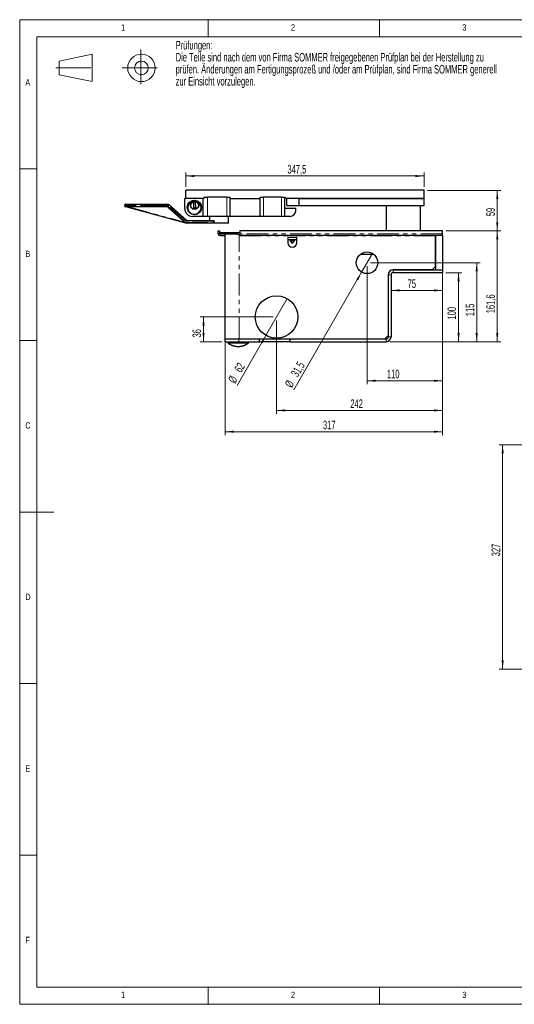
# Model space of a CAD drawing. Header units: millimetres. Extents: x 25 to 2116, y 25 to 1460.
# Tile 1 of 5: x 25 to 747, y 25 to 1460. Entities that reach past the tile are written whole.
import ezdxf

# ---------------------------------------------------------------- set-up
doc = ezdxf.new("R2010")
doc.units = ezdxf.units.MM
doc.header["$LTSCALE"] = 5
doc.linetypes.add('CENTERX2', pattern=[20.32, 12.7, -2.54, 2.54, -2.54])
doc.linetypes.add('PHANTOM', pattern=[12.7, 6.35, -1.27, 1.27, -1.27, 1.27, -1.27])
doc.styles.add('SLDTEXTSTYLE0', font='TXT', dxfattribs={"width": 0.75})
doc.styles.add('SLDTEXTSTYLE1', font='TXT', dxfattribs={"width": 0.605})
doc.dimstyles.new('SLDDIMSTYLE0', dxfattribs={"dimtxt": 12.5, "dimasz": 12.5, "dimexe": 0, "dimexo": 0.0625, "dimgap": 3.125, "dimtad": 1, "dimdec": 1, "dimrnd": 1e-09, "dimzin": 12, "dimdsep": 46, "dimtxsty": 'SLDTEXTSTYLE1', "dimsah": 1, "dimcen": 0.09, "dimadec": 0, "dimazin": 3, "dimtfac": 1, "dimtdec": 1, "dimtofl": 0, "dimtmove": 0, "dimatfit": 3, "dimfxl": 1, "dimfrac": 2, "dimtolj": 1, "dimtzin": 12, "dimarcsym": 0})
doc.dimstyles.new('SLDDIMSTYLE1', dxfattribs={"dimtxt": 12.5, "dimasz": 12.5, "dimexe": 0, "dimexo": 0.0625, "dimgap": 3.125, "dimtad": 1, "dimrnd": 1e-09, "dimzin": 12, "dimdsep": 46, "dimtxsty": 'SLDTEXTSTYLE1', "dimsah": 1, "dimcen": 0.09, "dimadec": 0, "dimazin": 3, "dimtfac": 1, "dimtofl": 0, "dimtmove": 0, "dimatfit": 3, "dimfxl": 1, "dimfrac": 2, "dimtolj": 1, "dimtzin": 12, "dimarcsym": 0})
doc.dimstyles.new('SLDDIMSTYLE2', dxfattribs={"dimtxt": 12.5, "dimasz": 12.5, "dimexe": 0, "dimexo": 0.0625, "dimgap": 3.125, "dimtad": 1, "dimrnd": 1e-09, "dimzin": 12, "dimdsep": 46, "dimtxsty": 'SLDTEXTSTYLE1', "dimblk1": 'NONE', "dimsah": 1, "dimcen": 0, "dimadec": 0, "dimazin": 3, "dimtfac": 1, "dimtmove": 0, "dimatfit": 3, "dimldrblk": 'NONE', "dimfxl": 1, "dimfrac": 2, "dimtolj": 1, "dimtzin": 12, "dimarcsym": 0})

# ---------------------------------------------------------------- blocks, each defined once
blk = doc.blocks.new('Block5')
at = {"color": 7, "linetype": 'CENTERX2', "lineweight": 18}
for p, q in [((-51.2, 20.1), (-51.2, -48.5)), ((-205.9, -13.6), (-130.8, -13.6)), ((-84.9, -13.6), (-17.5, -13.6))]:
    blk.add_line(p, q, dxfattribs=at)
at = {"color": 7, "linetype": 'Continuous', "lineweight": 18}
for p, q in [((-200, -1.1), (-140, 11.4)), ((-140, 11.4), (-140, -38.6)), ((-200, -1.1), (-200, -26.1)), ((-200, -26.1), (-140, -38.6))]:
    blk.add_line(p, q, dxfattribs=at)
for radius in [25, 12.5]:
    blk.add_circle((-50, -13.6), radius, dxfattribs=at)
blk = doc.blocks.new('SW_NOTE_0')
at = {"color": 0, "linetype": 'Continuous', "lineweight": 0, "char_height": 12.5, "attachment_point": 1, "style": 'SLDTEXTSTYLE1'}
for s, insert in [('Prüfungen:', (0, 16.1)), ('Die Teile sind nach dem von Firma SOMMER freigegebenen Prüfplan bei der Herstellung zu', (0, -1.4)), ('prüfen. Änderungen am Fertigungsprozeß und /oder am Prüfplan, sind Firma SOMMER generell', (0, -18.9)), ('zur Einsicht vorzulegen.', (0, -36.4))]:
    blk.add_mtext(s, dxfattribs=dict(at, insert=insert))
blk = doc.blocks.new('_D')
at = {"color": 1, "linetype": 'Continuous', "lineweight": 18}
for p, q in [((646.8, 1091.3), (670.3, 1091.3)), ((665.3, 990.7), (665.3, 1091.3)), ((564.8, 990.7), (670.3, 990.7))]:
    blk.add_line(p, q, dxfattribs=at)
for points in [[(665.3, 1091.3), (663.8, 1078.8), (666.9, 1078.8)], [(665.3, 990.7), (666.9, 1003.2), (663.8, 1003.2)]]:
    blk.add_solid(points, dxfattribs=at)
at = {"color": 1, "linetype": 'Continuous', "lineweight": 18, "insert": (649.2, 1023), "char_height": 12.5, "attachment_point": 1, "rotation": 90, "style": 'SLDTEXTSTYLE1'}
blk.add_mtext('100', dxfattribs=at)
blk = doc.blocks.new('_D_1')
at = {"color": 1, "linetype": 'Continuous', "lineweight": 18}
for p, q in [((641.8, 1090.3), (641.8, 1060.4)), ((566.8, 1065.4), (641.8, 1065.4))]:
    blk.add_line(p, q, dxfattribs=at)
for points in [[(566.8, 1065.4), (579.3, 1063.9), (579.3, 1067)], [(641.8, 1065.4), (629.3, 1067), (629.3, 1063.9)]]:
    blk.add_solid(points, dxfattribs=at)
at = {"color": 1, "linetype": 'Continuous', "lineweight": 18, "insert": (591, 1081.5), "char_height": 12.5, "attachment_point": 1, "style": 'SLDTEXTSTYLE1'}
blk.add_mtext('75', dxfattribs=at)
blk = doc.blocks.new('_D_2')
at = {"color": 1, "linetype": 'Continuous', "lineweight": 18}
for q in [(415.3, 1053.6), (342.2, 927.1)]:
    blk.add_line((384.3, 999.9), q, dxfattribs=at)
blk.add_solid([(384.3, 999.9), (376.7, 989.8), (379.4, 988.3)], dxfattribs=at)
at = {"color": 1, "linetype": 'Continuous', "lineweight": 18, "char_height": 12.5, "attachment_point": 1, "rotation": 60, "style": 'SLDTEXTSTYLE1'}
for s, insert in [('62', (337.4, 950.9)), ('%%c', (328.3, 935.1))]:
    blk.add_mtext(s, dxfattribs=dict(at, insert=insert))
blk = doc.blocks.new('_None')
blk = doc.blocks.new('_D_3')
at = {"color": 1, "linetype": 'Continuous', "lineweight": 18}
for q in [(539.7, 1119.4), (424.9, 920.6)]:
    blk.add_line((523.9, 1092.1), q, dxfattribs=at)
blk.add_solid([(523.9, 1092.1), (516.3, 1082), (519, 1080.5)], dxfattribs=at)
at = {"color": 1, "linetype": 'Continuous', "lineweight": 18, "char_height": 12.5, "attachment_point": 1, "rotation": 60, "style": 'SLDTEXTSTYLE1'}
for s, insert in [('31,5', (420, 944.5)), ('%%c', (411, 928.7))]:
    blk.add_mtext(s, dxfattribs=dict(at, insert=insert))
blk = doc.blocks.new('_D_4')
at = {"color": 1, "linetype": 'Continuous', "lineweight": 18}
for p, q in [((531.8, 1100.7), (531.8, 928.8)), ((641.8, 1090.3), (641.8, 928.8)), ((641.8, 933.8), (531.8, 933.8))]:
    blk.add_line(p, q, dxfattribs=at)
for points in [[(531.8, 933.8), (544.3, 932.2), (544.3, 935.3)], [(641.8, 933.8), (629.3, 935.3), (629.3, 932.2)]]:
    blk.add_solid(points, dxfattribs=at)
at = {"color": 1, "linetype": 'Continuous', "lineweight": 18, "insert": (560.8, 949.9), "char_height": 12.5, "attachment_point": 1, "style": 'SLDTEXTSTYLE1'}
blk.add_mtext('110', dxfattribs=at)
blk = doc.blocks.new('_D_5')
at = {"color": 1, "linetype": 'Continuous', "lineweight": 18}
for p, q in [((641.8, 1090.3), (641.8, 885.5)), ((399.8, 1021.7), (399.8, 885.5)), ((399.8, 890.5), (641.8, 890.5))]:
    blk.add_line(p, q, dxfattribs=at)
for points in [[(399.8, 890.5), (412.3, 889), (412.3, 892.1)], [(641.8, 890.5), (629.3, 892.1), (629.3, 889)]]:
    blk.add_solid(points, dxfattribs=at)
at = {"color": 1, "linetype": 'Continuous', "lineweight": 18, "insert": (507.4, 906.6), "char_height": 12.5, "attachment_point": 1, "style": 'SLDTEXTSTYLE1'}
blk.add_mtext('242', dxfattribs=at)
blk = doc.blocks.new('_D_6')
at = {"color": 1, "linetype": 'Continuous', "lineweight": 18}
for p, q in [((536.8, 1105.7), (696.8, 1105.7)), ((691.8, 990.7), (691.8, 1105.7)), ((564.8, 990.7), (696.8, 990.7))]:
    blk.add_line(p, q, dxfattribs=at)
for points in [[(691.8, 1105.7), (690.2, 1093.2), (693.3, 1093.2)], [(691.8, 990.7), (693.3, 1003.2), (690.2, 1003.2)]]:
    blk.add_solid(points, dxfattribs=at)
at = {"color": 1, "linetype": 'Continuous', "lineweight": 18, "insert": (675.7, 1027.8), "char_height": 12.5, "attachment_point": 1, "rotation": 90, "style": 'SLDTEXTSTYLE1'}
blk.add_mtext('115', dxfattribs=at)
blk = doc.blocks.new('_D_7')
at = {"color": 1, "linetype": 'Continuous', "lineweight": 18}
for p, q in [((394.8, 1026.7), (288.2, 1026.7)), ((293.2, 990.7), (293.2, 1026.7)), ((319.8, 990.7), (288.2, 990.7))]:
    blk.add_line(p, q, dxfattribs=at)
for points in [[(293.2, 1026.7), (291.7, 1014.2), (294.8, 1014.2)], [(293.2, 990.7), (294.8, 1003.2), (291.7, 1003.2)]]:
    blk.add_solid(points, dxfattribs=at)
at = {"color": 1, "linetype": 'Continuous', "lineweight": 18, "insert": (277.1, 996.8), "char_height": 12.5, "attachment_point": 1, "rotation": 90, "style": 'SLDTEXTSTYLE1'}
blk.add_mtext('36', dxfattribs=at)
blk = doc.blocks.new('_D_8')
at = {"color": 1, "linetype": 'Continuous', "lineweight": 18}
for p, q in [((267.4, 1216.3), (267.4, 1237.2)), ((614.9, 1216.3), (614.9, 1237.2)), ((614.9, 1232.2), (267.4, 1232.2))]:
    blk.add_line(p, q, dxfattribs=at)
for points in [[(267.4, 1232.2), (279.9, 1230.6), (279.9, 1233.7)], [(614.9, 1232.2), (602.4, 1233.7), (602.4, 1230.6)]]:
    blk.add_solid(points, dxfattribs=at)
at = {"color": 1, "linetype": 'Continuous', "lineweight": 18, "insert": (415.6, 1248.3), "char_height": 12.5, "attachment_point": 1, "style": 'SLDTEXTSTYLE1'}
blk.add_mtext('347,5', dxfattribs=at)
blk = doc.blocks.new('_D_9')
at = {"color": 1, "linetype": 'Continuous', "lineweight": 18}
for p, q in [((646.8, 1152.3), (726.8, 1152.3)), ((721.8, 1152.3), (721.8, 990.7)), ((564.8, 990.7), (726.8, 990.7))]:
    blk.add_line(p, q, dxfattribs=at)
for points in [[(721.8, 1152.3), (720.2, 1139.8), (723.3, 1139.8)], [(721.8, 990.7), (723.3, 1003.2), (720.2, 1003.2)]]:
    blk.add_solid(points, dxfattribs=at)
at = {"color": 1, "linetype": 'Continuous', "lineweight": 18, "insert": (705.7, 1032.1), "char_height": 12.5, "attachment_point": 1, "rotation": 90, "style": 'SLDTEXTSTYLE1'}
blk.add_mtext('161,6', dxfattribs=at)
blk = doc.blocks.new('_D_10')
at = {"color": 1, "linetype": 'Continuous', "lineweight": 18}
for p, q in [((641.8, 1090.3), (641.8, 854.5)), ((324.8, 989.7), (324.8, 854.5)), ((324.8, 859.5), (641.8, 859.5))]:
    blk.add_line(p, q, dxfattribs=at)
for points in [[(324.8, 859.5), (337.3, 858), (337.3, 861.1)], [(641.8, 859.5), (629.3, 861.1), (629.3, 858)]]:
    blk.add_solid(points, dxfattribs=at)
at = {"color": 1, "linetype": 'Continuous', "lineweight": 18, "insert": (467.5, 875.6), "char_height": 12.5, "attachment_point": 1, "style": 'SLDTEXTSTYLE1'}
blk.add_mtext('317', dxfattribs=at)
blk = doc.blocks.new('_D_11')
at = {"color": 1, "linetype": 'Continuous', "lineweight": 18}
for p, q in [((619.9, 1211.3), (726.8, 1211.3)), ((721.8, 1211.3), (721.8, 1152.3)), ((646.8, 1152.3), (726.8, 1152.3))]:
    blk.add_line(p, q, dxfattribs=at)
for points in [[(721.8, 1211.3), (720.2, 1198.8), (723.3, 1198.8)], [(721.8, 1152.3), (723.3, 1164.8), (720.2, 1164.8)]]:
    blk.add_solid(points, dxfattribs=at)
at = {"color": 1, "linetype": 'Continuous', "lineweight": 18, "insert": (705.7, 1173.6), "char_height": 12.5, "attachment_point": 1, "rotation": 90, "style": 'SLDTEXTSTYLE1'}
blk.add_mtext('59', dxfattribs=at)
blk = doc.blocks.new('_D_18')
at = {"color": 1, "linetype": 'Continuous', "lineweight": 18}
for p, q in [((766, 840.6), (724.6, 840.6)), ((729.6, 840.6), (729.6, 513.6)), ((793, 513.6), (724.6, 513.6))]:
    blk.add_line(p, q, dxfattribs=at)
for points in [[(729.6, 840.6), (728.1, 828.1), (731.2, 828.1)], [(729.6, 513.6), (731.2, 526.1), (728.1, 526.1)]]:
    blk.add_solid(points, dxfattribs=at)
at = {"color": 1, "linetype": 'Continuous', "lineweight": 18, "insert": (713.5, 677.9), "char_height": 12.5, "attachment_point": 1, "rotation": 90, "style": 'SLDTEXTSTYLE1'}
blk.add_mtext('327', dxfattribs=at)

msp = doc.modelspace()

# ---------------------------------------------------------------- linework, layer by layer
at = {"color": 7, "linetype": 'Continuous', "lineweight": 18}
for p, q in [((2075, 1460), (25, 1460)), ((25, 1460), (25, 25)), ((300, 1435), (300, 1460)), ((550, 1460), (550, 1435)), ((2050, 1435), (50, 1435)), ((50, 1435), (50, 50)), ((50, 1242.5), (25, 1242.5)), ((25, 992.5), (50, 992.5)), ((25, 742.5), (75, 742.5)), ((25, 492.5), (50, 492.5)), ((50, 242.5), (25, 242.5)), ((50, 50), (2050, 50)), ((300, 25), (300, 50)), ((550, 50), (550, 25)), ((25, 25), (2075, 25))]:
    msp.add_line(p, q, dxfattribs=at)
at = {"color": 7, "linetype": 'Continuous', "lineweight": 25}
for p, q in [((614.901, 1211.337), (267.401, 1211.337)), ((267.401, 1199.337), (267.401, 1211.337)), ((614.901, 1199.337), (614.901, 1211.337)), ((179.901, 1191.337), (192.901, 1191.337)), ((192.901, 1191.337), (232.901, 1191.337)), ((232.901, 1191.337), (237.901, 1191.337)), ((237.901, 1191.337), (240.395, 1191.337)), ((240.395, 1191.337), (241.901, 1191.337)), ((241.901, 1191.337), (268.901, 1167.337)), ((265.901, 1184.337), (265.901, 1199.337)), ((267.401, 1199.337), (265.901, 1199.337)), ((294.027, 1199.337), (267.401, 1199.337)), ((278.968, 1194.194), (281.167, 1194.249)), ((279.178, 1185.797), (278.968, 1194.194)), ((280.59, 1196.032), (280.597, 1196.113)), ((281.087, 1195.984), (280.59, 1196.032)), ((281.095, 1196.064), (281.087, 1195.984)), ((281.167, 1194.249), (281.378, 1185.852)), ((292.901, 1173.337), (292.901, 1199.337)), ((294.027, 1201.337), (298.901, 1201.337)), ((294.027, 1199.337), (294.027, 1201.337)), ((327.027, 1201.337), (298.901, 1201.337)), ((327.027, 1201.337), (331.901, 1201.337)), ((331.901, 1199.337), (331.901, 1201.337)), ((331.901, 1173.337), (331.901, 1199.337)), ((331.901, 1199.337), (375.901, 1199.337)), ((375.901, 1199.337), (375.901, 1201.337)), ((375.901, 1201.337), (380.774, 1201.337)), ((375.901, 1173.337), (375.901, 1199.337)), ((407.027, 1201.337), (380.774, 1201.337)), ((407.027, 1201.337), (411.901, 1201.337)), ((411.901, 1201.337), (411.901, 1199.337)), ((411.901, 1185.337), (411.901, 1199.337)), ((614.901, 1199.337), (411.901, 1199.337)), ((414.901, 1189.337), (414.901, 1199.337)), ((432.901, 1189.337), (432.901, 1199.337)), ((432.901, 1199.337), (614.901, 1199.337)), ((614.901, 1189.337), (614.901, 1199.337)), ((180.055, 1187.337), (179.901, 1187.337)), ((192.901, 1187.337), (180.055, 1187.337)), ((267.38, 1163.337), (180.055, 1187.337)), ((232.901, 1187.337), (192.901, 1187.337)), ((240.38, 1187.337), (232.901, 1187.337)), ((241.901, 1187.324), (241.901, 1189.337)), ((267.38, 1163.337), (243.099, 1184.921)), ((281.378, 1185.852), (279.178, 1185.797)), ((411.901, 1173.337), (411.901, 1185.337)), ((411.901, 1185.337), (427.901, 1185.337)), ((414.901, 1189.337), (432.901, 1189.337)), ((427.901, 1180.337), (427.676, 1180.337)), ((427.901, 1182.337), (427.901, 1185.337)), ((427.901, 1180.337), (427.901, 1182.337)), ((432.901, 1189.337), (614.901, 1189.337)), ((559.901, 1189.337), (559.901, 1152.337)), ((609.901, 1152.337), (609.901, 1189.337)), ((307.24, 1163.337), (267.38, 1163.337)), ((268.901, 1167.337), (307.24, 1167.337)), ((292.901, 1173.337), (276.901, 1173.337)), ((298.901, 1173.337), (292.901, 1173.337)), ((327.027, 1173.337), (298.901, 1173.337)), ((301.901, 1173.337), (301.901, 1167.337)), ((329.901, 1163.337), (307.24, 1163.337)), ((308.69, 1164.337), (308.69, 1166.337)), ((331.901, 1173.337), (327.027, 1173.337)), ((329.901, 1163.337), (329.901, 1173.337)), ((375.901, 1173.337), (331.901, 1173.337)), ((380.774, 1173.337), (375.901, 1173.337)), ((407.027, 1173.337), (380.774, 1173.337)), ((411.901, 1173.337), (407.027, 1173.337)), ((418.901, 1173.337), (411.901, 1173.337)), ((314.776, 1147.837), (314.776, 1152.337)), ((314.776, 1152.337), (316.776, 1152.337)), ((316.776, 1147.837), (316.776, 1152.337)), ((317.776, 1147.337), (317.776, 1149.837)), ((317.776, 1149.837), (341.776, 1149.837)), ((341.776, 1149.837), (346.276, 1149.837)), ((346.276, 1152.337), (346.276, 1147.837)), ((641.776, 1152.337), (346.276, 1152.337)), ((641.776, 1147.837), (641.776, 1152.337)), ((317.276, 1147.337), (317.776, 1147.337)), ((317.276, 1145.337), (324.276, 1145.337)), ((341.776, 1147.337), (317.776, 1147.337)), ((324.776, 994.737), (324.776, 1147.337)), ((341.776, 1147.337), (346.276, 1147.337)), ((346.276, 1145.337), (346.276, 1147.837)), ((641.776, 1145.337), (346.276, 1145.337)), ((346.276, 1145.337), (346.276, 1144.837)), ((416.776, 1142.337), (416.276, 1142.337)), ((416.276, 1142.337), (416.276, 1134.837)), ((416.776, 1139.837), (416.776, 1142.337)), ((416.776, 1139.837), (428.776, 1139.837)), ((419.626, 1139.837), (419.626, 1137.591)), ((419.626, 1137.591), (422.776, 1133.837)), ((425.926, 1137.591), (419.626, 1137.591)), ((422.776, 1133.837), (425.926, 1137.591)), ((425.926, 1137.591), (425.926, 1139.837)), ((429.276, 1142.337), (428.776, 1142.337)), ((428.776, 1142.337), (428.776, 1139.837)), ((429.276, 1134.837), (429.276, 1142.337)), ((631.776, 1144.837), (631.776, 1145.337)), ((631.776, 1144.837), (631.776, 1095.337)), ((631.776, 1100.337), (631.776, 1144.837)), ((641.776, 1145.337), (641.776, 1147.837)), ((641.776, 1145.337), (641.776, 1095.337)), ((522.46, 1118.437), (541.091, 1118.437)), ((626.776, 1095.337), (569.776, 1095.337)), ((569.776, 1095.337), (641.776, 1095.337)), ((569.776, 1091.337), (641.776, 1091.337)), ((626.776, 1095.337), (631.776, 1100.337)), ((631.776, 1095.337), (641.776, 1095.337)), ((641.776, 1095.337), (641.776, 1091.337)), ((562.776, 1088.337), (562.776, 999.737)), ((562.776, 1088.337), (562.776, 997.737)), ((566.776, 1088.337), (566.776, 997.737)), ((324.776, 990.737), (324.776, 994.737)), ((324.776, 994.737), (344.776, 994.737)), ((324.776, 990.737), (344.776, 990.737)), ((328.451, 990.737), (328.451, 989.167)), ((344.776, 994.737), (374.776, 994.737)), ((344.776, 990.737), (374.776, 990.737)), ((345.276, 994.737), (557.776, 994.737)), ((359.101, 989.167), (359.101, 990.737)), ((374.776, 990.737), (374.776, 994.737)), ((419.776, 990.737), (374.776, 990.737)), ((419.776, 990.737), (419.776, 994.737)), ((419.776, 994.737), (559.776, 994.737)), ((419.776, 990.737), (559.776, 990.737)), ((557.776, 994.737), (562.776, 999.737)), ((328.451, 989.167), (332.939, 989.167)), ((332.939, 989.167), (359.101, 989.167))]:
    msp.add_line(p, q, dxfattribs=at)
at = {"color": 7, "linetype": 'PHANTOM', "lineweight": 18}
for p, q in [((192.901, 1191.337), (192.901, 1189.337)), ((232.901, 1191.337), (232.901, 1189.337)), ((268.52, 1166.337), (240.395, 1191.337)), ((298.901, 1201.337), (298.901, 1173.337)), ((327.027, 1173.337), (327.027, 1201.337)), ((380.774, 1201.337), (380.774, 1173.337)), ((407.027, 1173.337), (407.027, 1201.337)), ((192.901, 1189.337), (177.901, 1189.337)), ((183.829, 1187.337), (265.691, 1164.839)), ((192.901, 1187.337), (192.901, 1189.337)), ((232.901, 1189.337), (192.901, 1189.337)), ((238.13, 1189.337), (232.901, 1189.337)), ((232.901, 1187.337), (232.901, 1189.337)), ((241.901, 1189.337), (238.13, 1189.337)), ((241.901, 1187.324), (267.76, 1164.337)), ((267.76, 1164.337), (308.69, 1164.337)), ((308.69, 1166.337), (268.52, 1166.337)), ((341.776, 1149.837), (341.776, 1147.337)), ((316.776, 1147.837), (314.776, 1147.837)), ((317.276, 1147.337), (317.276, 1145.337)), ((324.276, 1145.337), (324.276, 1147.337)), ((345.276, 994.737), (345.276, 1147.337)), ((641.776, 1147.837), (346.276, 1147.837)), ((346.276, 1144.837), (631.776, 1144.837)), ((416.776, 1142.337), (428.776, 1142.337)), ((569.776, 1091.337), (569.776, 1095.337)), ((566.776, 1088.337), (562.776, 1088.337)), ((344.776, 990.737), (344.776, 994.737)), ((559.776, 994.737), (559.776, 990.737)), ((562.776, 997.737), (566.776, 997.737))]:
    msp.add_line(p, q, dxfattribs=at)
at = {"color": 7, "linetype": 'Continuous', "lineweight": 25, "flags": 128}
for points in [[(280.617, 1196.312), (280.601, 1196.15), (280.597, 1196.113)], [(281.115, 1196.263), (281.02, 1196.275), (280.617, 1196.312)], [(243.099, 1184.921), (242.611, 1185.354), (242.104, 1185.805), (241.581, 1186.27), (241.04, 1186.75), (240.485, 1187.244), (239.915, 1187.751), (239.332, 1188.269), (238.736, 1188.798), (238.13, 1189.337)], [(267.76, 1164.337), (267.694, 1164.164), (267.63, 1163.995), (267.57, 1163.837), (267.516, 1163.695), (267.469, 1163.571), (267.431, 1163.471), (267.403, 1163.398), (267.386, 1163.353), (267.38, 1163.337)], [(268.901, 1167.337), (268.895, 1167.322), (268.878, 1167.277), (268.85, 1167.203), (268.812, 1167.104), (268.765, 1166.98), (268.71, 1166.837), (268.65, 1166.679), (268.586, 1166.511), (268.52, 1166.337)]]:
    msp.add_lwpolyline(points, dxfattribs=at)
at = {"color": 7, "linetype": 'Continuous', "lineweight": 25}
for centre, radius in [((279.901, 1186.337), 10.5), ((280.19, 1189.323), 6), ((280.19, 1189.323), 5.5), ((531.776, 1105.737), 15.75), ((399.776, 1026.737), 31)]:
    msp.add_circle(centre, radius, dxfattribs=at)
for centre, radius, start, end in [((179.901, 1189.337), 2, 90, 180), ((279.901, 1186.337), 10, 85.89305, 83.027962), ((279.901, 1186.337), 9.8, 85.922292, 82.99872), ((179.901, 1189.337), 2, 180, 270), ((276.901, 1184.337), 11, 180, 270), ((418.901, 1182.337), 9, 270, 0), ((317.276, 1147.837), 2.5, 180, 270), ((317.276, 1147.837), 0.5, 180, 270), ((324.276, 1144.837), 2.5, 78.463041, 90), ((324.276, 1144.837), 0.5, 0, 90), ((422.776, 1134.837), 6.5, 180, 270), ((422.776, 1134.837), 6.5, 270, 0), ((569.776, 1088.337), 7, 90, 180), ((569.776, 1088.337), 3, 90, 180), ((559.776, 997.737), 7, 270, 0), ((559.776, 997.737), 3, 270, 0)]:
    msp.add_arc(centre, radius, start, end, dxfattribs=at)
for points, knots in [([(237.901, 1191.337), (238.086, 1191.335), (238.457, 1191.331), (239.015, 1191.288), (239.573, 1191.208), (240.064, 1191.091), (240.484, 1190.947), (240.833, 1190.789), (241.162, 1190.589), (241.426, 1190.37), (241.623, 1190.143), (241.761, 1189.927), (241.858, 1189.686), (241.897, 1189.486), (241.9, 1189.368), (241.901, 1189.337)], [0, 0, 0, 0, 0.11355942, 0.22708852, 0.34273162, 0.45829254, 0.53600389, 0.61440188, 0.69220209, 0.77169017, 0.8232945, 0.87604206, 0.92774867, 0.98151427, 1, 1, 1, 1]), ([(281.095, 1196.064), (281.096, 1196.077), (281.103, 1196.143), (281.109, 1196.21), (281.114, 1196.264)], [0, 0, 0, 0, 0.18864187, 1, 1, 1, 1]), ([(243.099, 1184.921), (242.998, 1185.021), (242.795, 1185.221), (242.517, 1185.613), (242.255, 1186.061), (242.067, 1186.499), (241.953, 1186.878), (241.907, 1187.128), (241.902, 1187.278), (241.901, 1187.324)], [0, 0, 0, 0, 0.1717812, 0.34386971, 0.54260634, 0.74108932, 0.84768823, 0.9539813, 1, 1, 1, 1]), ([(307.24, 1167.337), (307.359, 1167.33), (307.597, 1167.316), (307.903, 1167.217), (308.15, 1167.096), (308.358, 1166.956), (308.537, 1166.778), (308.666, 1166.556), (308.682, 1166.409), (308.69, 1166.337)], [0, 0, 0, 0, 0.205193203, 0.410340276, 0.527133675, 0.643790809, 0.799385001, 0.902610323, 1, 1, 1, 1]), ([(308.69, 1164.337), (308.684, 1164.275), (308.67, 1164.136), (308.577, 1163.962), (308.46, 1163.82), (308.306, 1163.681), (308.104, 1163.55), (307.837, 1163.434), (307.547, 1163.354), (307.342, 1163.343), (307.24, 1163.337)], [0, 0, 0, 0, 0.08468389, 0.18983891, 0.27241697, 0.3551846, 0.50116421, 0.64742827, 0.82371197, 1, 1, 1, 1]), ([(328.461, 989.163), (328.589, 989.06), (328.93, 988.785), (329.505, 988.364), (330.18, 987.896), (330.873, 987.451), (331.581, 987.03), (332.303, 986.632), (333.04, 986.258), (333.789, 985.908), (334.55, 985.584), (335.322, 985.286), (336.104, 985.013), (336.896, 984.767), (337.696, 984.548), (338.504, 984.356), (339.318, 984.191), (340.138, 984.054), (340.963, 983.945), (341.791, 983.863), (342.622, 983.81), (343.455, 983.785), (344.289, 983.788), (345.123, 983.82), (345.955, 983.88), (346.786, 983.968), (347.614, 984.085), (348.437, 984.23), (349.256, 984.403), (350.069, 984.604), (350.875, 984.833), (351.673, 985.089), (352.463, 985.373), (353.243, 985.684), (354.013, 986.021), (354.771, 986.386), (355.517, 986.776), (356.25, 987.192), (356.969, 987.634), (357.674, 988.1), (358.361, 988.593), (358.836, 988.95), (359.076, 989.148), (359.099, 989.167)], [0, 0, 0, 0, 0.01490956, 0.03971005, 0.06454399, 0.08940813, 0.11430053, 0.13921985, 0.16416376, 0.18913072, 0.21411944, 0.23912922, 0.26415822, 0.28920579, 0.31427113, 0.33935363, 0.36445197, 0.38956655, 0.41469682, 0.43984146, 0.46500171, 0.4901758, 0.51536528, 0.54056865, 0.5657872, 0.59102001, 0.61626846, 0.64153203, 0.66681167, 0.69210764, 0.71742108, 0.74275167, 0.76810173, 0.79347142, 0.81886199, 0.84427496, 0.86971208, 0.89517471, 0.92066532, 0.94618584, 0.97173909, 0.99732772, 1, 1, 1, 1])]:
    msp.add_open_spline(points, degree=3, knots=knots, dxfattribs=at)

# ---------------------------------------------------------------- block references
at = {"color": 7, "linetype": 'Continuous', "lineweight": 0}
msp.add_blockref('SW_NOTE_0', (252.552, 1412.984), dxfattribs=at)
at = {"color": 7, "linetype": 'Continuous', "xscale": 0.8, "yscale": 0.8, "zscale": 0.8}
msp.add_blockref('Block5', (242.578, 1400.606), dxfattribs=at)

# ---------------------------------------------------------------- texts
at = {"color": 7, "linetype": 'Continuous', "lineweight": 0, "char_height": 9.26, "attachment_point": 1, "style": 'SLDTEXTSTYLE0'}
for s, insert in [('1', (172.917, 1453.34)), ('2', (420.833, 1453.34)), ('3', (670.833, 1453.34)), ('A', (33.333, 1373.34)), ('B', (33.333, 1123.34)), ('C', (33.333, 873.34)), ('D', (33.333, 623.34)), ('E', (33.333, 373.34)), ('F', (33.333, 123.34)), ('1', (172.917, 43.34)), ('2', (420.833, 43.34)), ('3', (670.833, 43.34))]:
    msp.add_mtext(s, dxfattribs=dict(at, insert=insert))

# ---------------------------------------------------------------- dimensions: what is measured, and where the dimension line sits
at = {"color": 1, "linetype": 'Continuous', "lineweight": 18}
for base, p1, p2, picture, middle in [((267.401, 1232.156), (614.901, 1211.337), (267.401, 1211.337), '_D_8', (437.062, 1232.156)), ((531.776, 933.787), (641.776, 1095.337), (531.776, 1105.737), '_D_4', (575.149, 933.787)), ((641.776, 859.521), (324.776, 994.737), (641.776, 1095.337), '_D_10', (481.841, 859.521)), ((641.776, 890.515), (399.776, 1026.737), (641.776, 1095.337), '_D_5', (521.758, 890.515)), ((641.776, 1065.401), (566.776, 1088.337), (641.776, 1095.337), '_D_1', (600.555, 1065.401))]:
    dim = msp.add_linear_dim(base=base, p1=p1, p2=p2, dimstyle='SLDDIMSTYLE1', dxfattribs=at)
    dim.commit()
    dim.dimension.update_dxf_attribs({"geometry": picture, "text_midpoint": middle, "dimtype": 160})
for base, p1, p2, dimstyle, picture, middle in [((721.776, 1152.337), (614.901, 1211.337), (641.776, 1152.337), 'SLDDIMSTYLE1', '_D_11', (721.776, 1183.184)), ((721.776, 990.737), (641.776, 1152.337), (559.776, 990.737), 'SLDDIMSTYLE1', '_D_9', (721.776, 1053.601)), ((691.776, 1105.737), (559.776, 990.737), (531.776, 1105.737), 'SLDDIMSTYLE1', '_D_6', (691.776, 1042.145)), ((665.332, 1091.337), (559.776, 990.737), (641.776, 1091.337), 'SLDDIMSTYLE0', '_D', (665.332, 1037.28)), ((293.244, 1026.737), (324.776, 990.737), (399.776, 1026.737), 'SLDDIMSTYLE1', '_D_7', (293.244, 1006.373)), ((729.645, 513.618), (771.041, 840.618), (798.041, 513.618), 'SLDDIMSTYLE1', '_D_18', (729.645, 692.243))]:
    dim = msp.add_linear_dim(base=base, p1=p1, p2=p2, angle=90, dimstyle=dimstyle, dxfattribs=at)
    dim.commit()
    dim.dimension.update_dxf_attribs({"geometry": picture, "text_midpoint": middle, "dimtype": 160})
for p1, p2, picture, middle in [((539.651, 1119.377), (523.901, 1092.098), '_D_3', (437.664, 942.731)), ((415.276, 1053.584), (384.276, 999.891), '_D_2', (351.275, 942.731))]:
    dim = msp.add_diameter_dim_2p(p1=p1, p2=p2, dimstyle='SLDDIMSTYLE2', dxfattribs=at)
    dim.commit()
    dim.dimension.update_dxf_attribs({"geometry": picture, "text_midpoint": middle, "dimtype": 163})

doc.saveas('drawing.dxf')
